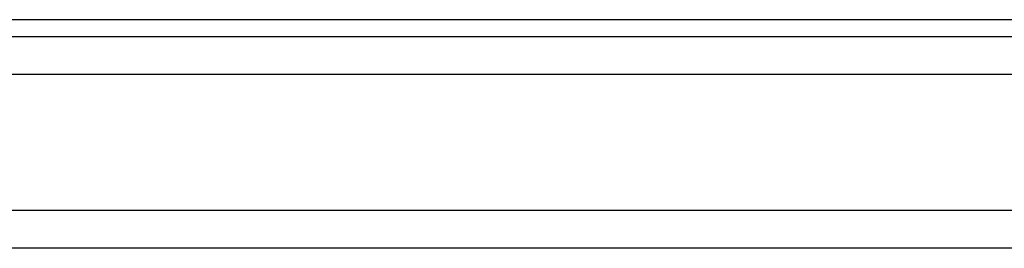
# Model space of a CAD drawing. Header units: millimetres. Extents: x 733 to 1040, y 381 to 501.
# Tile 4 of 51: x 957.39 to 983.48, y 404.64 to 410.69. Entities that reach past the tile are written whole.
import ezdxf

# ---------------------------------------------------------------- set-up
doc = ezdxf.new("R2010")
doc.units = ezdxf.units.MM
doc.header["$LTSCALE"] = 0.15
doc.layers.add('DIM', color=4, linetype='CONTINUOUS')

msp = doc.modelspace()

# ---------------------------------------------------------------- linework, layer by layer
at = {"layer": 'DIM', "color": 7, "linetype": 'Continuous'}
for p, q in [((987.743, 410.687), (951.559, 410.687)), ((1008.651, 410.237), (930.651, 410.237)), ((1008.651, 409.237), (930.651, 409.237)), ((1039.151, 405.637), (884.303, 405.637)), ((1039.151, 404.637), (850.151, 404.637))]:
    msp.add_line(p, q, dxfattribs=at)

doc.saveas('drawing.dxf')
